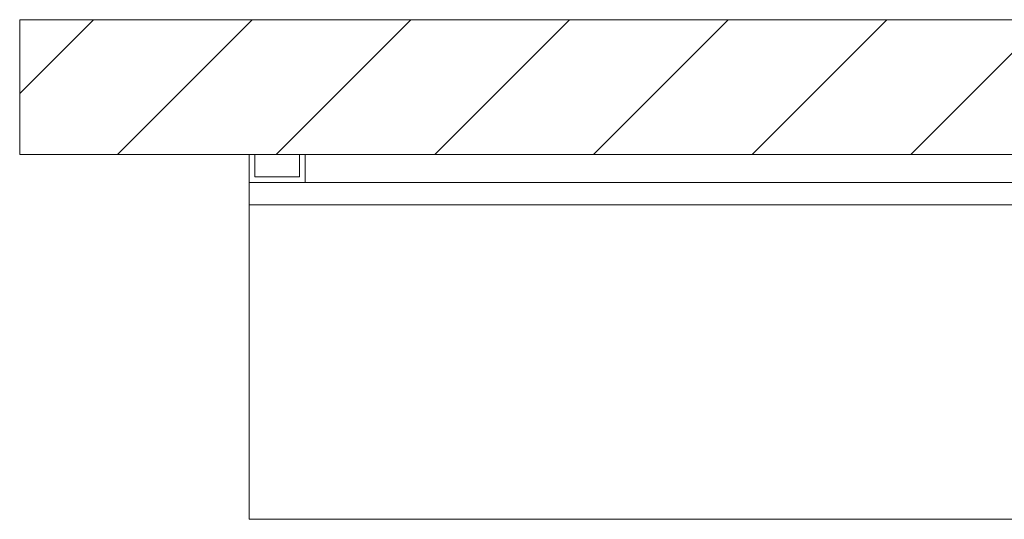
# Model space of a CAD drawing. Header units: inches. Extents: x 382808 to 408593, y -18409 to -9482.
# Tile 13 of 88: x 399182 to 399270, y -17316 to -17271. Entities that reach past the tile are written whole.
import ezdxf

# ---------------------------------------------------------------- set-up
doc = ezdxf.new("R2010")
doc.units = ezdxf.units.IN
doc.header["$LTSCALE"] = 2
doc.header["$MEASUREMENT"] = 0
for name, color, linetype, lineweight in [('!!!LOZAMET_Nr_pióra__8', 133, 'CONTINUOUS', 13), ('Ściany zewnętrzne_Nr_pióra__1', 51, 'CONTINUOUS', 50), ('Ściany zewnętrzne_Nr_pióra__7', 161, 'CONTINUOUS', 15)]:
    doc.layers.add(name, color=color, linetype=linetype, lineweight=lineweight)

msp = doc.modelspace()

# ---------------------------------------------------------------- linework, layer by layer
at = {"layer": '!!!LOZAMET_Nr_pióra__8', "color": 7, "linetype": 'Continuous', "lineweight": 0}
for p, q in [((399202.534, -17285.856), (399202.534, -17283.356)), ((399203.034, -17283.356), (399203.034, -17285.356)), ((399207.034, -17285.356), (399207.034, -17283.356)), ((399207.534, -17283.356), (399207.534, -17285.856)), ((399203.034, -17285.356), (399207.034, -17285.356)), ((399207.534, -17285.856), (399202.534, -17285.856)), ((399202.534, -17285.856), (399202.534, -17315.856)), ((399202.534, -17285.856), (399202.534, -17287.856)), ((399342.534, -17285.856), (399202.534, -17285.856)), ((399202.534, -17287.856), (399342.534, -17287.856)), ((399202.534, -17315.856), (399342.534, -17315.856))]:
    msp.add_line(p, q, dxfattribs=at)
at = {"layer": 'Ściany zewnętrzne_Nr_pióra__1', "color": 7, "linetype": 'Continuous', "lineweight": 0}
for p, q in [((399182.084, -17271.356), (399182.084, -17283.356)), ((399578.584, -17271.356), (399182.084, -17271.356)), ((399182.084, -17283.356), (399347.187, -17283.356))]:
    msp.add_line(p, q, dxfattribs=at)
at = {"layer": 'Ściany zewnętrzne_Nr_pióra__7', "color": 7, "linetype": 'Continuous', "lineweight": 0}
for p, q in [((399182.084, -17277.929), (399188.657, -17271.356)), ((399190.799, -17283.356), (399202.799, -17271.356)), ((399204.941, -17283.356), (399216.941, -17271.356)), ((399219.084, -17283.356), (399231.084, -17271.356)), ((399233.226, -17283.356), (399245.226, -17271.356)), ((399247.368, -17283.356), (399259.368, -17271.356)), ((399261.51, -17283.356), (399273.51, -17271.356))]:
    msp.add_line(p, q, dxfattribs=at)

doc.saveas('drawing.dxf')
